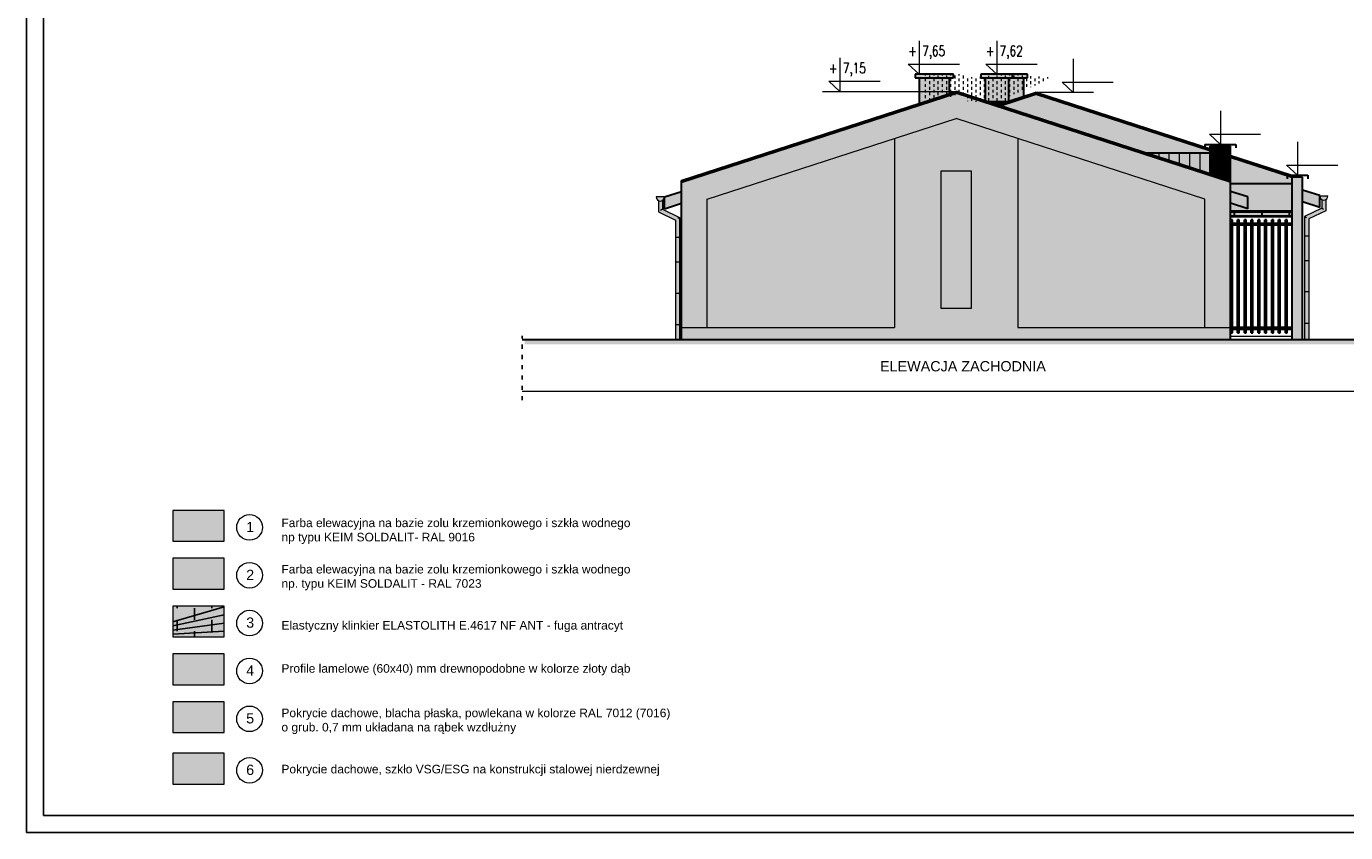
# Model space of a CAD drawing. Header units: millimetres. Extents: x 6197 to 108098, y 4257 to 29730.
# Tile 1 of 148: x 6197 to 10049, y 4257 to 6612. Entities that reach past the tile are written whole.
import ezdxf

# ---------------------------------------------------------------- set-up
doc = ezdxf.new("R2010")
doc.units = ezdxf.units.MM
doc.linetypes.add('ACAD_ISO03W100', pattern=[30, 12, -18])
doc.layers.add('&_opisy_100', color=51, linetype='Continuous', lineweight=20)
doc.layers.add('R-TAB', color=1, linetype='Continuous')
doc.styles.add('Romans', font='romans.shx', dxfattribs={"width": 0.75})
doc.styles.get("Standard").update_dxf_attribs({"font": 'arial.ttf'})
pattern_1 = [(0, (-1177847189.201389, -935720779.4263076), (0, 8.1967578), []), (90, (-1177847189.201389, -935720779.4263076), (-12.2936, 8.1967578), [8.1967578, -8.1967578])]

msp = doc.modelspace()

# ---------------------------------------------------------------- hatches: boundary and pattern name
at = {"lineweight": 20}
h = msp.add_hatch(color=256, dxfattribs=at)
h.set_gradient(color1=(205, 96, 50), color2=(205, 96, 50))
h.paths.add_polyline_path([(8803.810086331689, 6461.910244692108), (8803.810086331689, 6386.818917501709), (8891.810086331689, 6415.411850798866), (8891.810086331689, 6461.910244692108)])
h.paths.add_polyline_path([(8803.810086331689, 6471.910244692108), (8791.810086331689, 6471.910244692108), (8791.810086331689, 6461.910244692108), (8891.810086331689, 6461.910244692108), (8903.810086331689, 6461.910244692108), (8903.810086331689, 6471.910244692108)])
h.paths.add_polyline_path([(9064.310086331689, 6461.910244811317), (8996.310086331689, 6461.910244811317), (8996.310086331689, 6394.45453034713), (9032.176611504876, 6382.800789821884), (9064.310086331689, 6393.241588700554)])
h.paths.add_polyline_path([(9064.310086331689, 6393.241588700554), (9108.310086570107, 6407.538055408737), (9108.310086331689, 6461.910245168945), (9076.310086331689, 6461.910244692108), (9064.310086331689, 6461.910244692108)])
h.paths.add_polyline_path([(9076.310086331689, 6471.910245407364), (9076.310086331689, 6461.910244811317), (9084.310086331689, 6461.910244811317), (9120.310086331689, 6461.910245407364), (9120.310086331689, 6471.910245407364)])
h.paths.add_polyline_path([(8984.310086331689, 6471.910244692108), (8984.310086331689, 6461.910244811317), (9076.310086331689, 6461.910244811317), (9076.310086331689, 6471.910244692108)])
at = {"lineweight": 20, "true_color": 0x494851}
h = msp.add_hatch(dxfattribs=at)
h.set_pattern_fill('AR-BRSTD', color=251, scale=0.121, style=0)
h.set_pattern_definition(pattern_1)
h.paths.add_polyline_path([(8891.810086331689, 6461.910244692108), (8903.810086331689, 6461.910244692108), (8903.810086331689, 6471.910244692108), (8803.810086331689, 6471.910244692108), (8791.810086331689, 6471.910244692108), (8791.810086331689, 6461.910244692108)])
h.paths.add_polyline_path([(8803.810086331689, 6461.910244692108), (8803.810086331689, 6386.818917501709), (8891.810086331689, 6415.411850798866), (8891.810086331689, 6461.910244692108)])
h.paths.add_polyline_path([(9064.310086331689, 6461.910244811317), (8996.310086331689, 6461.910244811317), (8996.310086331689, 6394.45453034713), (9032.176611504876, 6382.800789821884), (9064.310086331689, 6393.241588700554)])
h.paths.add_polyline_path([(9076.310086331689, 6461.910244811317), (9076.310086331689, 6471.910244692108), (8984.310086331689, 6471.910244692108), (8984.310086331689, 6461.910244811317)])
h.paths.add_polyline_path([(9076.310086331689, 6471.910245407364), (9076.310086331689, 6461.910244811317), (9084.310086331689, 6461.910244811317), (9120.310086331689, 6461.910245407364), (9120.310086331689, 6471.910245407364)])
h.paths.add_polyline_path([(9076.310086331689, 6461.910244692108), (9064.310086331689, 6461.910244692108), (9064.310086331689, 6393.241588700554), (9108.310086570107, 6407.538055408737), (9108.310086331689, 6461.910245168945)])
at = {"lineweight": 20}
h = msp.add_hatch(color=256, dxfattribs=at)
h.set_gradient(color1=(147, 149, 152), color2=(147, 149, 152))
h.paths.add_polyline_path([(8911.810086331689, 6416.910244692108), (8110.310086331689, 6156.487108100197), (8110.310086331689, 5731.910244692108), (8185.310086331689, 5731.910244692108), (8185.310086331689, 6106.99641846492), (8911.810086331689, 6343.050577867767), (9638.310086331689, 6106.99641846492), (9638.310086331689, 5731.910244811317), (9713.310086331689, 5731.910244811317), (9713.310086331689, 6156.487108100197)])
h = msp.add_hatch(color=256, dxfattribs=at)
h.set_gradient(color1=(234, 234, 230))
h.paths.add_polyline_path([(9143.310086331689, 6413.910244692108), (9039.870820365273, 6380.300789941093), (9465.793122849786, 6241.910244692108), (9653.310086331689, 6241.910244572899), (9653.310086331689, 6248.20119952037)])
h.paths.add_polyline_path([(9713.310086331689, 6151.910244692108), (9893.310086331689, 6151.910244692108), (9893.310086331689, 6170.220472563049), (9713.310086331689, 6228.706017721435)])
h = msp.add_hatch(color=256, dxfattribs=at)
h.set_gradient(color1=(205, 96, 50), color2=(205, 96, 50))
h.paths.add_polyline_path([(9091.810086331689, 6284.565032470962), (8911.810086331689, 6343.050577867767), (8731.810086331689, 6284.565032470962), (8731.810086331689, 5731.910244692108), (8110.310086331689, 5731.910244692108), (8110.310086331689, 5696.910244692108), (9713.310086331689, 5696.910244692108), (9713.310086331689, 5731.910244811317), (9091.810086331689, 5731.910244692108)])
h.paths.add_polyline_path([(8956.810086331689, 5788.910244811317), (8866.810086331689, 5788.910244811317), (8866.810086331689, 6188.910244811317), (8956.810086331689, 6188.910244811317)], flags=16)
at = {"lineweight": 20, "true_color": 0x494851}
h = msp.add_hatch(dxfattribs=at)
h.set_pattern_fill('AR-BRSTD', color=251, scale=0.121, style=0)
h.set_pattern_definition(pattern_1)
h.paths.add_polyline_path([(8911.810086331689, 6343.050577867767), (8731.810086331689, 6284.565032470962), (8731.810086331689, 5731.910244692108), (8110.310086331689, 5731.910244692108), (8110.310086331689, 5696.910244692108), (9713.310086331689, 5696.910244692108), (9713.310086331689, 5731.910244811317), (9091.810086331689, 5731.910244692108), (9091.810086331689, 6284.565032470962)])
h.paths.add_polyline_path([(8956.810086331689, 6188.910244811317), (8956.810086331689, 5788.910244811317), (8866.810086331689, 5788.910244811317), (8866.810086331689, 6188.910244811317)], flags=16)
at = {"lineweight": 20}
h = msp.add_hatch(color=256, dxfattribs=at)
h.set_gradient(color1=(234, 234, 230))
h.paths.add_polyline_path([(8731.810086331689, 6284.565032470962), (8185.310086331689, 6106.99641846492), (8185.310086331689, 5731.910244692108), (8731.810086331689, 5731.910244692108)])
h.paths.add_polyline_path([(9638.310086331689, 5731.910244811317), (9638.310086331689, 6106.99641846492), (9091.810086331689, 6284.565032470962), (9091.810086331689, 5731.910244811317)])
h = msp.add_hatch(color=256, dxfattribs=at)
h.set_gradient(color1=(73, 72, 81), color2=(73, 72, 81))
h.paths.add_polyline_path([(9653.310086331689, 6241.910244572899), (9465.793122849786, 6241.910244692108), (9653.310086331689, 6180.982289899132)])
h = msp.add_hatch(color=256, dxfattribs=at)
h.set_gradient(color1=(205, 96, 50), color2=(205, 96, 50))
h.paths.add_polyline_path([(9713.310086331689, 6261.910244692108), (9653.310086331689, 6261.910244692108), (9653.310086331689, 6180.982289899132), (9713.310086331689, 6161.487108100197)])
at = {"lineweight": 20, "true_color": 0x494851}
h = msp.add_hatch(dxfattribs=at)
h.set_pattern_fill('AR-BRSTD', color=251, scale=0.121, style=0)
h.set_pattern_definition(pattern_1)
h.paths.add_polyline_path([(9713.310086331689, 6261.910244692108), (9653.310086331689, 6261.910244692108), (9653.310086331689, 6180.982289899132), (9713.310086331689, 6161.487108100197)])
at = {"lineweight": 20}
h = msp.add_hatch(color=256, dxfattribs=at)
h.set_gradient(color1=(147, 149, 152), color2=(147, 149, 152))
h.paths.add_polyline_path([(8956.810086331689, 6188.910244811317), (8866.810086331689, 6188.910244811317), (8866.810086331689, 5788.910244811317), (8956.810086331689, 5788.910244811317)])
h = msp.add_hatch(color=256, dxfattribs=at)
h.set_gradient(color1=(147, 149, 152), color2=(147, 149, 152))
h.paths.add_polyline_path([(9923.310086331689, 6171.910244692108), (9893.310086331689, 6171.910244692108), (9893.310086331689, 5696.910244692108), (9923.310086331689, 5696.910244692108)])
h = msp.add_hatch(color=256, dxfattribs=at)
h.set_gradient(color1=(73, 72, 81), color2=(73, 72, 81))
h.paths.add_polyline_path([(9763.296981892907, 6079.00326107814), (9763.296981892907, 6113.701514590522), (9713.310086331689, 6129.943241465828), (9713.310086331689, 6095.244987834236)])
h.paths.add_polyline_path([(9973.296981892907, 6082.989034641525), (9973.296981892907, 6117.687288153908), (9923.310086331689, 6133.929015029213), (9923.310086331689, 6099.230761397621)])
h.paths.add_polyline_path([(8110.310086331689, 6095.244987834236), (8110.310086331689, 6129.943241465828), (8060.32319077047, 6113.701514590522), (8060.32319077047, 6079.00326107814)])
h = msp.add_hatch(color=256, dxfattribs=at)
h.set_gradient(color1=(255, 255, 255), color2=(127, 223, 255))
h.paths.add_polyline_path([(9893.310086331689, 6071.910244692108), (9893.310086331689, 6151.910244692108), (9713.310086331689, 6151.910244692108), (9713.310086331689, 6129.943241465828), (9763.296981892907, 6113.701514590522), (9763.296981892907, 6079.00326107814), (9713.310086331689, 6095.244987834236), (9713.310086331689, 6071.910244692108)])
h = msp.add_hatch(color=256, dxfattribs=at)
h.set_gradient(color1=(73, 72, 81), color2=(73, 72, 81))
edge = h.paths.add_edge_path()
edge.add_line((8036.323190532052, 6113.701514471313), (8060.323190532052, 6113.701514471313))
edge.add_arc((8048.323190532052, 6113.701514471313), 12, -180, 0, ccw=False)
edge = h.paths.add_edge_path()
edge.add_arc((8048.323190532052, 6113.701514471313), 12.00000004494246, 240.0000001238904, 299.9999998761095)
edge.add_line((8054.323190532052, 6103.309209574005), (8054.323190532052, 6077.751376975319))
edge.add_line((8054.323190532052, 6077.751376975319), (8104.064369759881, 6053.997169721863))
edge.add_line((8104.064369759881, 6053.997169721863), (8092.270897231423, 6046.331071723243))
edge.add_line((8092.270897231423, 6046.331071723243), (8042.323190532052, 6070.183907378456))
edge.add_line((8042.323190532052, 6070.183907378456), (8042.323190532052, 6103.309209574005))
h.paths.add_polyline_path([(8092.270897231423, 6046.331071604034), (8104.064369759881, 6053.997169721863), (8104.270897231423, 6053.898541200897), (8104.270897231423, 5996.331071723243), (8092.270897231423, 5996.331071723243)])
h.paths.add_polyline_path([(8092.270897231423, 5996.331071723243), (8104.270897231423, 5996.331071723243), (8104.270897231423, 5923.759982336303), (8092.270897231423, 5923.759982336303)])
h.paths.add_polyline_path([(8092.270897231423, 5923.759982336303), (8104.270897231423, 5923.759982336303), (8104.270897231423, 5833.141482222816), (8092.270897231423, 5833.141482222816)])
h.paths.add_polyline_path([(8092.270897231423, 5833.141482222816), (8104.270897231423, 5833.141482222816), (8104.270897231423, 5740.957701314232), (8092.270897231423, 5740.957701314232)])
h.paths.add_polyline_path([(8092.270897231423, 5740.957701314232), (8104.270897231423, 5740.957701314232), (8104.270897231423, 5696.910244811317), (8092.270897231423, 5696.910244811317)])
h = msp.add_hatch(color=256, dxfattribs=at)
h.set_gradient(color1=(73, 72, 81), color2=(73, 72, 81))
edge = h.paths.add_edge_path()
edge.add_line((9997.296982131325, 6116.673061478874), (9973.296982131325, 6116.673061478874))
edge.add_arc((9985.296982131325, 6116.673061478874), 12, 180, 360)
edge = h.paths.add_edge_path()
edge.add_arc((9985.296982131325, 6116.673061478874), 12.00000004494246, 240.0000001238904, 299.9999998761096, ccw=False)
edge.add_line((9979.296982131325, 6106.280756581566), (9979.296982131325, 6080.722923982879))
edge.add_line((9979.296982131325, 6080.722923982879), (9929.555802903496, 6056.968716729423))
edge.add_line((9929.555802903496, 6056.968716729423), (9941.349275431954, 6049.302618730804))
edge.add_line((9941.349275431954, 6049.302618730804), (9991.296982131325, 6073.155454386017))
edge.add_line((9991.296982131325, 6073.155454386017), (9991.296982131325, 6106.280756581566))
h.paths.add_polyline_path([(9941.349275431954, 6049.302618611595), (9929.555802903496, 6056.968716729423), (9929.349275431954, 6056.870088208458), (9929.349275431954, 5999.302618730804), (9941.349275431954, 5999.302618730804)])
h.paths.add_polyline_path([(9941.349275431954, 5999.302618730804), (9929.349275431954, 5999.302618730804), (9929.349275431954, 5926.731529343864), (9941.349275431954, 5926.731529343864)])
h.paths.add_polyline_path([(9941.349275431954, 5926.731529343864), (9929.349275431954, 5926.731529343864), (9929.349275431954, 5836.113029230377), (9941.349275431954, 5836.113029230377)])
h.paths.add_polyline_path([(9941.349275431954, 5836.113029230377), (9929.349275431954, 5836.113029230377), (9929.349275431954, 5743.929248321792), (9941.349275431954, 5743.929248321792)])
h.paths.add_polyline_path([(9941.349275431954, 5743.929248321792), (9929.349275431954, 5743.929248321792), (9929.349275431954, 5696.910244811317), (9941.349275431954, 5696.910244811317)])
h = msp.add_hatch(color=256, dxfattribs=at)
h.set_gradient(color1=(73, 72, 81), color2=(73, 72, 81))
h.paths.add_polyline_path([(9893.310086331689, 6069.380244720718), (9893.310086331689, 6071.910244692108), (9713.310086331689, 6071.910244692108), (9713.310086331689, 6069.380244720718)])
h.paths.add_polyline_path([(9893.310086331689, 6069.380244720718), (9883.97111996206, 6069.380244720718), (9883.97111996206, 6057.380244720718), (9893.310086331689, 6057.380244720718)])
h.paths.add_polyline_path([(9883.97111996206, 6057.380244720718), (9883.97111996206, 6069.380244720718), (9803.97111996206, 6069.380244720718), (9803.97111996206, 6057.380244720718)])
h.paths.add_polyline_path([(9803.97111996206, 6057.380244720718), (9803.97111996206, 6069.380244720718), (9723.97111996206, 6069.380244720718), (9723.97111996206, 6057.380244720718)])
h.paths.add_polyline_path([(9713.310086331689, 6057.380244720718), (9723.97111996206, 6057.380244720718), (9723.97111996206, 6069.380244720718), (9713.310086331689, 6069.380244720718)])
h.paths.add_polyline_path([(9893.310086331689, 6055.910244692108), (9893.310086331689, 6057.380244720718), (9713.310086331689, 6057.380244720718), (9713.310086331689, 6055.910244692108)])
h = msp.add_hatch(color=256, dxfattribs=at)
h.set_gradient(color1=(193, 121, 62), color2=(193, 121, 62))
h.paths.add_polyline_path([(9873.310086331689, 6046.989034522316), (9878.310086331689, 6046.989034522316), (9878.310086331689, 5716.910244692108), (9873.310086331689, 5716.910244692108)])
h.paths.add_polyline_path([(9853.310086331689, 6046.989034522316), (9858.310086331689, 6046.989034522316), (9858.310086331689, 5716.910244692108), (9853.310086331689, 5716.910244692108)])
h.paths.add_polyline_path([(9838.310086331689, 5716.910244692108), (9833.310086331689, 5716.910244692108), (9833.310086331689, 6046.989034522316), (9838.310086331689, 6046.989034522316)])
h.paths.add_polyline_path([(9818.310086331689, 5716.910244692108), (9813.310086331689, 5716.910244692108), (9813.310086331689, 6046.989034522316), (9818.310086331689, 6046.989034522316)])
h.paths.add_polyline_path([(9798.310086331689, 5716.910244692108), (9793.310086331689, 5716.910244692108), (9793.310086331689, 6046.989034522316), (9798.310086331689, 6046.989034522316)])
h.paths.add_polyline_path([(9773.310086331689, 6046.989034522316), (9778.310086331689, 6046.989034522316), (9778.310086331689, 5716.910244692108), (9773.310086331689, 5716.910244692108)])
h.paths.add_polyline_path([(9758.310086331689, 5716.910244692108), (9753.310086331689, 5716.910244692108), (9753.310086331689, 6046.989034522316), (9758.310086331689, 6046.989034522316)])
h.paths.add_polyline_path([(9738.310086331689, 5716.910244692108), (9733.310086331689, 5716.910244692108), (9733.310086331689, 6046.989034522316), (9738.310086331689, 6046.989034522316)])
h.paths.add_polyline_path([(9718.310086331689, 5716.910244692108), (9713.310086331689, 5716.910244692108), (9713.310086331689, 6046.989034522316), (9718.310086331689, 6046.989034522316)])
h = msp.add_hatch(color=256, dxfattribs=at)
h.set_gradient(color1=(193, 121, 62), color2=(193, 121, 62))
h.paths.add_polyline_path([(9878.310086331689, 6031.989034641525), (9878.310086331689, 6036.989034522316), (9893.310086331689, 6036.989034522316), (9893.310086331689, 6031.989034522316)])
h.paths.add_polyline_path([(9858.310086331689, 6031.989034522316), (9858.310086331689, 6036.989034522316), (9873.310086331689, 6036.989034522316), (9873.310086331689, 6031.989034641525)])
h.paths.add_polyline_path([(9838.310086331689, 6031.989034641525), (9838.310086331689, 6036.989034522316), (9853.310086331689, 6036.989034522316), (9853.310086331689, 6031.989034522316)])
h.paths.add_polyline_path([(9818.310086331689, 6031.989034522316), (9818.310086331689, 6036.989034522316), (9833.310086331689, 6036.989034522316), (9833.310086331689, 6031.989034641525)])
h.paths.add_polyline_path([(9798.310086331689, 6031.989034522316), (9798.310086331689, 6036.989034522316), (9813.310086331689, 6036.989034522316), (9813.310086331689, 6031.989034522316)])
h.paths.add_polyline_path([(9793.310086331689, 6036.989034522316), (9793.310086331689, 6031.989034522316), (9778.310086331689, 6031.989034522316), (9778.310086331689, 6036.989034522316)])
h.paths.add_polyline_path([(9758.310086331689, 6031.989034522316), (9758.310086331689, 6036.989034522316), (9773.310086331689, 6036.989034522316), (9773.310086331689, 6031.989034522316)])
h.paths.add_polyline_path([(9753.310086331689, 6036.989034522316), (9753.310086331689, 6031.989034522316), (9738.310086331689, 6031.989034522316), (9738.310086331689, 6036.989034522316)])
h.paths.add_polyline_path([(9718.310086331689, 6031.989034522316), (9718.310086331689, 6036.989034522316), (9733.310086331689, 6036.989034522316), (9733.310086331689, 6031.989034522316)])
h = msp.add_hatch(color=256, dxfattribs=at)
h.set_gradient(color1=(193, 121, 62), color2=(193, 121, 62))
h.paths.add_polyline_path([(9878.310086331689, 5726.910244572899), (9878.310086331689, 5731.910244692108), (9893.310086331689, 5731.910244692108), (9893.310086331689, 5726.910244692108)])
h.paths.add_polyline_path([(9873.310086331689, 5731.910244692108), (9873.310086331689, 5726.910244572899), (9858.310086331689, 5726.910244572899), (9858.310086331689, 5731.910244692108)])
h.paths.add_polyline_path([(9838.310086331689, 5726.910244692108), (9838.310086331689, 5731.910244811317), (9853.310086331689, 5731.910244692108), (9853.310086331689, 5726.910244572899)])
h.paths.add_polyline_path([(9818.310086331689, 5726.910244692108), (9818.310086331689, 5731.910244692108), (9833.310086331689, 5731.910244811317), (9833.310086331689, 5726.910244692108)])
h.paths.add_polyline_path([(9798.310086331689, 5726.910244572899), (9798.310086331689, 5731.910244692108), (9813.310086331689, 5731.910244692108), (9813.310086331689, 5726.910244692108)])
h.paths.add_polyline_path([(9793.310086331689, 5731.910244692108), (9793.310086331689, 5726.910244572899), (9778.310086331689, 5726.910244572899), (9778.310086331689, 5731.910244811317)])
h.paths.add_polyline_path([(9758.310086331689, 5726.910244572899), (9758.310086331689, 5731.910244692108), (9773.310086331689, 5731.910244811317), (9773.310086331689, 5726.910244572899)])
h.paths.add_polyline_path([(9738.310086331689, 5726.910244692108), (9738.310086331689, 5731.910244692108), (9753.310086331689, 5731.910244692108), (9753.310086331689, 5726.910244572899)])
h.paths.add_polyline_path([(9733.310086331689, 5731.910244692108), (9733.310086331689, 5726.910244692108), (9718.310086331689, 5726.910244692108), (9718.310086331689, 5731.910244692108)])
at = {"lineweight": 0}
h = msp.add_hatch(dxfattribs=at)
h.set_pattern_fill('EARTH', color=256, scale=3)
h.set_pattern_definition([(0, (-4812.759754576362, 311.2017295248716), (19.05, 19.05), [19.05, -19.05]), (0, (-4812.759754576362, 318.3454795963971), (19.05, 19.05), [19.05, -19.05]), (0, (-4812.759754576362, 325.4892295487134), (19.05, 19.05), [19.05, -19.05]), (90, (-4810.378504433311, 327.8704795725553), (-19.05, 19.05), [19.05, -19.05]), (90, (-4803.234754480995, 327.8704795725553), (-19.05, 19.05), [19.05, -19.05]), (90, (-4796.091004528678, 327.8704795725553), (-19.05, 19.05), [19.05, -19.05])])
h.paths.add_polyline_path([(7652.263364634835, 5695.12648080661), (10218.29060514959, 5695.12648080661), (10218.29060514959, 5683.038084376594), (7652.263364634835, 5683.038084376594)])
h = msp.add_hatch(color=256)
h.set_gradient(color1=(234, 234, 230))
h.paths.add_polyline_path([(6774.922576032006, 5198.1980802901), (6624.922576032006, 5198.1980802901), (6624.922576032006, 5153.1980802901), (6624.922576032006, 5108.1980802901), (6774.922576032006, 5108.1980802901)])
h = msp.add_hatch(color=256, dxfattribs=at)
h.set_gradient(color1=(147, 149, 152), color2=(147, 149, 152))
h.paths.add_polyline_path([(6624.922576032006, 5058.408307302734), (6624.922576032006, 5013.408307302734), (6624.922576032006, 4968.408307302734), (6774.922576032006, 4968.408307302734), (6774.922576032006, 5058.408307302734)])
h = msp.add_hatch(color=256, dxfattribs=at)
h.set_gradient(color1=(205, 96, 50), color2=(205, 96, 50))
h.paths.add_polyline_path([(6624.922576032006, 4918.618534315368), (6624.922576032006, 4873.618534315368), (6624.922576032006, 4828.618534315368), (6774.922576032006, 4828.618534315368), (6774.922576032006, 4918.618534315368)])
at = {"true_color": 0x494851}
h = msp.add_hatch(dxfattribs=at)
h.set_pattern_fill('AR-BRSTD', color=251, scale=0.5, style=0)
h.set_pattern_definition([(0, (-1177851052.826986, -935726830.2108797), (0, 33.8709), []), (90, (-1177851052.826986, -935726830.2108797), (-50.8, 33.8709), [33.8709, -33.8709])])
h.paths.add_polyline_path([(6774.922576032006, 4828.618534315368), (6774.922576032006, 4918.618534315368), (6624.922576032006, 4918.618534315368), (6624.922576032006, 4873.618534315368), (6624.922576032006, 4828.618534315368)])
at = {"lineweight": 0}
h = msp.add_hatch(color=256, dxfattribs=at)
h.set_gradient(color1=(193, 121, 62), color2=(193, 121, 62))
h.paths.add_polyline_path([(6774.922576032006, 4688.828761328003), (6774.922576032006, 4778.828761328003), (6624.922576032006, 4778.828761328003), (6624.922576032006, 4733.828761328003), (6624.922576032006, 4688.828761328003)])
h = msp.add_hatch(color=256, dxfattribs=at)
h.set_gradient(color1=(254, 1, 1), color2=(254, 1, 1))
h.paths.add_polyline_path([(6624.922576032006, 4639.038988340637), (6624.922576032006, 4594.038988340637), (6624.922576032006, 4549.038988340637), (6774.922576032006, 4549.038988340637), (6774.922576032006, 4639.038988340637)])
at = {"true_color": 0x494851}
h = msp.add_hatch(color=251, dxfattribs=at)
h.set_gradient(color1=(73, 72, 81), color2=(73, 72, 81))
h.paths.add_polyline_path([(6774.922576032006, 4549.038988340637), (6774.922576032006, 4639.038988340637), (6624.922576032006, 4639.038988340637), (6624.922576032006, 4594.038988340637), (6624.922576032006, 4549.038988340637)])
at = {"lineweight": 0}
h = msp.add_hatch(color=256, dxfattribs=at)
h.set_gradient(color1=(254, 1, 1), color2=(254, 1, 1))
h.paths.add_polyline_path([(6624.922576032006, 4488.691945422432), (6624.922576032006, 4443.691945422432), (6624.922576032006, 4398.691945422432), (6774.922576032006, 4398.691945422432), (6774.922576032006, 4488.691945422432)])
at = {"true_color": 0x494851}
h = msp.add_hatch(color=251, dxfattribs=at)
h.set_gradient(color1=(255, 255, 255), color2=(127, 223, 255))
h.paths.add_polyline_path([(6774.922576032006, 4398.691945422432), (6774.922576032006, 4488.691945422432), (6624.922576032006, 4488.691945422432), (6624.922576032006, 4443.691945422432), (6624.922576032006, 4398.691945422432)])

# ---------------------------------------------------------------- linework, layer by layer
at = {"layer": '&_opisy_100', "color": 0}
for points in [[(8803.810086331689, 6569.904077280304), (8803.810086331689, 6471.910244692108), (8771.683796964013, 6501.97643922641), (8921.425602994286, 6501.97643922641)], [(9030.310086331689, 6569.904077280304), (9030.310086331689, 6471.910244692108), (8998.183796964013, 6501.97643922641), (9147.925602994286, 6501.97643922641)], [(8572.275107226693, 6519.622837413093), (8572.275107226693, 6421.629004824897), (8540.148817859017, 6451.695199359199), (8689.89062388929, 6451.695199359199)], [(9253.150278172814, 6516.904077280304), (9253.150278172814, 6418.910244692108), (9221.023988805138, 6448.97643922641), (9370.765794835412, 6448.97643922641)], [(9683.310086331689, 6364.904077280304), (9683.310086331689, 6266.910244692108), (9651.183796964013, 6296.97643922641), (9800.925602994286, 6296.97643922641)], [(9908.310086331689, 6274.904077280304), (9908.310086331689, 6176.910244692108), (9876.183796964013, 6206.97643922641), (10025.92560299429, 6206.97643922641)]]:
    msp.add_lwpolyline(points, dxfattribs=at)
at = {"color": 3}
msp.add_line((6197.127189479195, 8457.054690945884), (6197.127189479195, 4257.054690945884), dxfattribs=at)
for p, q in [((6247.127189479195, 8407.054690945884), (6247.127189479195, 4307.054690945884)), ((6247.127189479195, 4307.054690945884), (12087.1271894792, 4307.054690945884)), ((6197.127189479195, 4257.054690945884), (12137.1271894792, 4257.054690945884))]:
    msp.add_line(p, q)
at = {"lineweight": 30}
for p, q in [((8803.810086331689, 6471.910244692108), (8791.810086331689, 6471.910244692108)), ((8791.810086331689, 6471.910244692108), (8791.810086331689, 6461.910244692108)), ((8903.810086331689, 6471.910244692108), (8803.810086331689, 6471.910244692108)), ((8903.810086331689, 6461.910244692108), (8903.810086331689, 6471.910244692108)), ((9076.310086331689, 6471.910244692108), (8984.310086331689, 6471.910244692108)), ((8984.310086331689, 6471.910244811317), (8984.310086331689, 6461.910244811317)), ((9120.310086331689, 6471.910245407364), (9020.310086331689, 6471.910245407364)), ((9076.310086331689, 6461.910244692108), (9076.310086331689, 6471.910244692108)), ((9120.310086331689, 6461.910245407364), (9120.310086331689, 6471.910245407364)), ((8791.810086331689, 6461.910244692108), (8891.810086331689, 6461.910244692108)), ((8803.810086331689, 6461.910244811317), (8803.810086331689, 6386.818917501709)), ((8891.810086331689, 6461.910244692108), (8891.810086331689, 6415.411850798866)), ((8891.810086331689, 6461.910244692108), (8903.810086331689, 6461.910244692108)), ((8984.310086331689, 6461.910244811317), (9084.310086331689, 6461.910244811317)), ((8996.310086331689, 6461.910244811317), (8996.310086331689, 6394.454530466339)), ((9064.310086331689, 6461.910244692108), (9076.310086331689, 6461.910244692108)), ((9064.310086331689, 6461.910244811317), (9064.310086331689, 6393.241588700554)), ((9076.310086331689, 6461.910244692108), (9120.310086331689, 6461.910245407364)), ((9108.310086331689, 6461.910245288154), (9108.310086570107, 6407.538055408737)), ((8110.310086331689, 6161.487108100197), (8911.810086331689, 6421.910244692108)), ((8110.310086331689, 6156.487108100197), (8911.810086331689, 6416.910244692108)), ((9713.310086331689, 6161.487108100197), (8911.810086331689, 6421.910244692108)), ((9713.310086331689, 6156.487108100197), (8911.810086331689, 6416.910244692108)), ((9032.176611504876, 6382.800789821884), (9143.310086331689, 6418.910244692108)), ((9039.870820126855, 6380.300789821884), (9143.310086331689, 6413.910244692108)), ((9653.310086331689, 6253.20119952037), (9143.310086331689, 6418.910244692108)), ((9653.310086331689, 6248.20119952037), (9143.310086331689, 6413.910244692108)), ((9653.310086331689, 6241.910244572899), (9465.793122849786, 6241.910244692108)), ((9638.310086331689, 6266.910244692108), (9728.310086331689, 6266.910244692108)), ((9638.310086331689, 6266.910244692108), (9638.310086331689, 6256.910244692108)), ((9653.310086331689, 6180.982289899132), (9653.310086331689, 6261.910244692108)), ((9653.310086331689, 6261.910244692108), (9713.310086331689, 6261.910244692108)), ((9713.310086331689, 5696.910244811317), (9713.310086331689, 6261.910244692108)), ((9728.310086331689, 6266.910244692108), (9728.310086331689, 6256.910244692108)), ((9888.109502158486, 6176.910244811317), (9713.31008609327, 6233.706017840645)), ((9893.310086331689, 6170.220472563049), (9713.31008609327, 6228.706017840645)), ((9878.310086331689, 6176.910244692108), (9938.310086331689, 6176.910244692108)), ((9878.310086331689, 6176.910244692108), (9878.310086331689, 6166.910244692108)), ((9893.310086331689, 5696.910244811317), (9893.310086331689, 6171.910244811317)), ((9923.310086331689, 6171.910244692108), (9893.310086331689, 6171.910244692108)), ((9923.310086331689, 5696.910244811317), (9923.310086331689, 6171.910244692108)), ((9938.310086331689, 6176.910244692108), (9938.310086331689, 6166.910244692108)), ((8060.323190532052, 6113.701514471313), (8110.310086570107, 6129.943241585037)), ((8110.310086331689, 5696.910244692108), (8110.310086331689, 6161.487108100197)), ((9893.310086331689, 6151.910244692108), (9713.310086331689, 6151.910244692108)), ((9763.296982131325, 6113.701514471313), (9713.31008609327, 6129.943241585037)), ((9973.296982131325, 6117.687288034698), (9923.31008609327, 6133.929015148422)), ((8060.32319077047, 6079.00326107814), (8060.32319077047, 6113.701514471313)), ((8060.323190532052, 6079.003260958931), (8110.310086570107, 6095.244987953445)), ((9763.296982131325, 6079.003260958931), (9713.31008609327, 6095.244987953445)), ((9763.296981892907, 6079.00326107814), (9763.296981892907, 6113.701514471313)), ((9973.296982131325, 6082.989034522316), (9923.31008609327, 6099.23076151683)), ((9973.296981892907, 6082.989034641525), (9973.296981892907, 6117.687288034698)), ((9893.310086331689, 6071.910244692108), (9713.310086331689, 6071.910244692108)), ((9893.310086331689, 6069.380244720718), (9713.310086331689, 6069.380244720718)), ((9893.310086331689, 6057.380244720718), (9713.310086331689, 6057.380244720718)), ((9893.310086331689, 6055.910244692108), (9713.310086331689, 6055.910244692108)), ((9723.97111996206, 6069.380244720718), (9723.97111996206, 6057.380244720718)), ((9803.97111996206, 6069.380244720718), (9803.97111996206, 6057.380244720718)), ((9883.97111996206, 6069.380244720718), (9883.97111996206, 6057.380244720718)), ((9718.310086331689, 6046.989034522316), (9713.310086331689, 6046.989034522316)), ((9718.310086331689, 5716.910244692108), (9718.310086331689, 6046.989034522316)), ((9718.310086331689, 6036.989034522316), (9733.310086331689, 6036.989034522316)), ((9718.310086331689, 6031.989034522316), (9733.310086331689, 6031.989034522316)), ((9733.310086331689, 5716.910244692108), (9733.310086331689, 6046.989034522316)), ((9738.310086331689, 6046.989034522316), (9733.310086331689, 6046.989034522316)), ((9738.310086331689, 5716.910244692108), (9738.310086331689, 6046.989034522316)), ((9738.310086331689, 6036.989034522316), (9753.31008609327, 6036.989034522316)), ((9738.310086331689, 6031.989034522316), (9753.31008609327, 6031.989034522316)), ((9753.310086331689, 5716.910244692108), (9753.310086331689, 6046.989034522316)), ((9758.310086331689, 6046.989034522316), (9753.310086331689, 6046.989034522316)), ((9758.310086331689, 5716.910244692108), (9758.310086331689, 6046.989034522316)), ((9758.310086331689, 6036.989034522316), (9773.310086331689, 6036.989034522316)), ((9758.310086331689, 6031.989034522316), (9773.310086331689, 6031.989034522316)), ((9773.310086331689, 5716.910244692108), (9773.310086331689, 6046.989034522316)), ((9778.310086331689, 6046.989034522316), (9773.310086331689, 6046.989034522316)), ((9778.310086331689, 5716.910244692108), (9778.310086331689, 6046.989034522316)), ((9778.310086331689, 6036.989034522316), (9793.310086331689, 6036.989034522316)), ((9778.310086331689, 6031.989034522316), (9793.310086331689, 6031.989034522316)), ((9793.310086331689, 5716.910244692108), (9793.310086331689, 6046.989034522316)), ((9798.310086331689, 6046.989034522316), (9793.310086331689, 6046.989034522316)), ((9798.310086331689, 5716.910244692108), (9798.310086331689, 6046.989034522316)), ((9798.310086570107, 6036.989034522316), (9813.310086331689, 6036.989034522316)), ((9798.310086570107, 6031.989034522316), (9813.310086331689, 6031.989034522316)), ((9813.310086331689, 5716.910244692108), (9813.310086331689, 6046.989034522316)), ((9818.310086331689, 6046.989034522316), (9813.310086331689, 6046.989034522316)), ((9818.310086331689, 5716.910244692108), (9818.310086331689, 6046.989034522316)), ((9818.310086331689, 6036.989034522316), (9833.310086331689, 6036.989034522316)), ((9818.310086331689, 6031.989034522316), (9833.310086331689, 6031.989034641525)), ((9833.310086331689, 5716.910244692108), (9833.310086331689, 6046.989034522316)), ((9838.310086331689, 6046.989034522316), (9833.310086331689, 6046.989034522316)), ((9838.310086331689, 5716.910244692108), (9838.310086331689, 6046.989034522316)), ((9838.31008609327, 6036.989034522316), (9853.310086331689, 6036.989034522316)), ((9838.31008609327, 6031.989034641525), (9853.310086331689, 6031.989034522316)), ((9853.310086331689, 5716.910244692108), (9853.310086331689, 6046.989034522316)), ((9858.310086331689, 6046.989034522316), (9853.310086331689, 6046.989034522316)), ((9858.310086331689, 5716.910244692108), (9858.310086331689, 6046.989034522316)), ((9858.310086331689, 6036.989034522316), (9873.310086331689, 6036.989034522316)), ((9858.310086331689, 6031.989034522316), (9873.310086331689, 6031.989034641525)), ((9873.310086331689, 5716.910244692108), (9873.310086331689, 6046.989034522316)), ((9878.310086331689, 6046.989034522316), (9873.310086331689, 6046.989034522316)), ((9878.310086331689, 5716.910244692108), (9878.310086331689, 6046.989034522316)), ((9878.310086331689, 6036.989034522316), (9893.310086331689, 6036.989034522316)), ((9878.310086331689, 6031.989034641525), (9893.310086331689, 6031.989034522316)), ((9713.310086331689, 5716.910244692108), (9718.310086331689, 5716.910244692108)), ((9733.310086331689, 5731.910244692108), (9718.310086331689, 5731.910244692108)), ((9733.310086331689, 5726.910244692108), (9718.310086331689, 5726.910244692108)), ((9733.310086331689, 5716.910244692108), (9738.310086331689, 5716.910244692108)), ((9753.310086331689, 5731.910244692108), (9738.310086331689, 5731.910244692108)), ((9753.310086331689, 5726.910244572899), (9738.310086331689, 5726.910244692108)), ((9753.310086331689, 5716.910244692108), (9758.310086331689, 5716.910244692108)), ((9773.310086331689, 5731.910244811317), (9758.310086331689, 5731.910244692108)), ((9773.310086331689, 5726.910244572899), (9758.310086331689, 5726.910244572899)), ((9773.310086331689, 5716.910244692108), (9778.310086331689, 5716.910244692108)), ((9793.310086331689, 5731.910244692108), (9778.310086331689, 5731.910244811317)), ((9793.310086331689, 5726.910244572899), (9778.310086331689, 5726.910244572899)), ((9793.310086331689, 5716.910244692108), (9798.310086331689, 5716.910244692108)), ((9813.310086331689, 5731.910244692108), (9798.310086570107, 5731.910244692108)), ((9813.310086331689, 5726.910244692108), (9798.310086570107, 5726.910244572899)), ((9813.310086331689, 5716.910244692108), (9818.310086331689, 5716.910244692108)), ((9833.310086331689, 5731.910244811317), (9818.310086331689, 5731.910244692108)), ((9833.310086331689, 5726.910244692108), (9818.310086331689, 5726.910244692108)), ((9833.310086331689, 5716.910244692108), (9838.310086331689, 5716.910244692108)), ((9853.310086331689, 5731.910244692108), (9838.31008609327, 5731.910244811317)), ((9853.310086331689, 5726.910244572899), (9838.31008609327, 5726.910244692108)), ((9853.310086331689, 5716.910244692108), (9858.310086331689, 5716.910244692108)), ((9873.310086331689, 5731.910244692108), (9858.310086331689, 5731.910244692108)), ((9873.310086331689, 5726.910244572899), (9858.310086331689, 5726.910244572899)), ((9873.310086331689, 5716.910244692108), (9878.310086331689, 5716.910244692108)), ((9893.310086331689, 5731.910244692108), (9878.310086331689, 5731.910244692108)), ((9893.310086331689, 5726.910244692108), (9878.310086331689, 5726.910244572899)), ((7645.049189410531, 5696.910244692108), (10218.29060514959, 5696.910244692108))]:
    msp.add_line(p, q, dxfattribs=at)
at = {"lineweight": 20}
for p, q in [((8522.052555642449, 6421.629004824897), (8910.944519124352, 6421.629004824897)), ((9312.61582907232, 6418.910244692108), (9143.310086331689, 6418.910244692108)), ((8185.310086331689, 6106.99641846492), (8911.810086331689, 6343.050577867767)), ((9638.310086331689, 6106.99641846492), (8911.810086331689, 6343.050577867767)), ((8731.810086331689, 6284.565032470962), (8731.810086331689, 5731.910244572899)), ((9091.810086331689, 6284.565032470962), (9091.810086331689, 5731.910244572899)), ((9503.310086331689, 6241.910244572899), (9503.310086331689, 6229.72024427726)), ((9533.310086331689, 6241.910244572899), (9533.310086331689, 6219.972653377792)), ((9563.310086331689, 6241.910244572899), (9563.310086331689, 6210.225062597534)), ((9593.310086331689, 6241.910244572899), (9593.310086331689, 6200.477471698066)), ((9653.310086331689, 6241.910244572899), (9623.310086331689, 6241.910244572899)), ((9623.310086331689, 6241.910244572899), (9623.310086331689, 6190.729880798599)), ((8956.810086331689, 6188.910244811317), (8866.810086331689, 6188.910244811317)), ((8866.810086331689, 6188.910244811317), (8866.810086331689, 5788.910244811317)), ((8956.810086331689, 5788.910244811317), (8956.810086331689, 6188.910244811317)), ((9923.310086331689, 6171.910244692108), (9923.310086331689, 6171.910244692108)), ((8060.323190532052, 6113.701514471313), (8036.323190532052, 6113.701514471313)), ((8042.323190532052, 6103.309209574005), (8042.323190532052, 6070.183907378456)), ((8054.323190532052, 6103.309209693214), (8054.323190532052, 6077.751376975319)), ((8185.310086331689, 5731.910244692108), (8185.310086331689, 6106.99641846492)), ((9638.310086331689, 5731.910244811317), (9638.310086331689, 6106.99641846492)), ((9973.296982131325, 6116.673061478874), (9997.296982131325, 6116.673061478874)), ((9979.296982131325, 6106.280756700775), (9979.296982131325, 6080.722923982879)), ((9991.296982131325, 6106.280756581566), (9991.296982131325, 6073.155454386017)), ((8042.323190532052, 6070.183907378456), (8092.270897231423, 6046.331071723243)), ((8054.323190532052, 6077.751376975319), (8104.270897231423, 6053.898541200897)), ((8104.270897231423, 6053.898541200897), (8104.270897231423, 5696.910244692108)), ((9979.296982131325, 6080.722923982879), (9929.349275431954, 6056.870088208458)), ((9929.349275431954, 6056.870088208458), (9929.349275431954, 5696.910244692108)), ((9991.296982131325, 6073.155454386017), (9941.349275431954, 6049.302618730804)), ((9941.349275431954, 6049.302618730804), (9941.349275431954, 5696.910244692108)), ((8092.270897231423, 6046.331071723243), (8092.270897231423, 5696.910244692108)), ((8092.270897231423, 5996.331071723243), (8104.270897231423, 5996.331071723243)), ((9941.349275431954, 5999.302618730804), (9929.349275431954, 5999.302618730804)), ((8092.270897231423, 5923.759982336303), (8104.270897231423, 5923.759982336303)), ((9941.349275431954, 5926.731529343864), (9929.349275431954, 5926.731529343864)), ((8092.270897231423, 5833.141482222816), (8104.270897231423, 5833.141482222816)), ((9941.349275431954, 5836.113029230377), (9929.349275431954, 5836.113029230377)), ((8866.810086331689, 5788.910244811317), (8956.810086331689, 5788.910244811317)), ((8092.270897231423, 5740.957701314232), (8104.270897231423, 5740.957701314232)), ((9941.349275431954, 5743.929248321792), (9929.349275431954, 5743.929248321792)), ((8110.310086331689, 5731.910244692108), (8731.810086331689, 5731.910244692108)), ((9091.810086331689, 5731.910244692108), (9713.310086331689, 5731.910244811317)), ((9713.310086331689, 5706.910244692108), (9893.310086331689, 5706.910244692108)), ((9893.310086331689, 5726.910244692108), (9882.774357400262, 5726.910244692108)), ((9893.310086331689, 5706.910244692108), (9893.310086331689, 5726.910244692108))]:
    msp.add_line(p, q, dxfattribs=at)
at = {"linetype": 'ACAD_ISO03W100'}
msp.add_line((7645.049189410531, 5520.306738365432), (7645.049189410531, 5708.191746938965), dxfattribs=at)
at = {"lineweight": 0}
msp.add_line((7645.049189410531, 5546.910244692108), (10218.29060514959, 5546.910244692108), dxfattribs=at)
at = {"color": 0, "lineweight": 0}
for p, q in [((6624.922576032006, 5198.1980802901), (6624.922576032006, 5153.1980802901)), ((6774.922576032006, 5198.1980802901), (6624.922576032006, 5198.1980802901)), ((6774.922576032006, 5108.1980802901), (6774.922576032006, 5198.1980802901)), ((6624.922576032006, 5153.1980802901), (6624.922576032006, 5108.1980802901)), ((6624.922576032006, 5108.1980802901), (6774.922576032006, 5108.1980802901)), ((6624.922576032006, 5058.408307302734), (6624.922576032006, 5013.408307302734)), ((6774.922576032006, 5058.408307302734), (6624.922576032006, 5058.408307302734)), ((6774.922576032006, 4968.408307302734), (6774.922576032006, 5058.408307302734)), ((6624.922576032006, 5013.408307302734), (6624.922576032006, 4968.408307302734)), ((6624.922576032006, 4968.408307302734), (6774.922576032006, 4968.408307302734)), ((6624.922576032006, 4918.618534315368), (6624.922576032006, 4873.618534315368)), ((6774.922576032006, 4918.618534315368), (6624.922576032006, 4918.618534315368)), ((6774.922576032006, 4828.618534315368), (6774.922576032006, 4918.618534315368)), ((6624.922576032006, 4873.618534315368), (6624.922576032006, 4828.618534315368)), ((6624.922576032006, 4828.618534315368), (6774.922576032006, 4828.618534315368)), ((6624.922576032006, 4778.828761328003), (6624.922576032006, 4733.828761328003)), ((6774.922576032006, 4778.828761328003), (6624.922576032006, 4778.828761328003)), ((6774.922576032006, 4688.828761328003), (6774.922576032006, 4778.828761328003)), ((6624.922576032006, 4733.828761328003), (6624.922576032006, 4688.828761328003)), ((6624.922576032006, 4688.828761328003), (6774.922576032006, 4688.828761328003)), ((6624.922576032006, 4639.038988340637), (6624.922576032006, 4594.038988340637)), ((6774.922576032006, 4639.038988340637), (6624.922576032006, 4639.038988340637)), ((6774.922576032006, 4549.038988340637), (6774.922576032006, 4639.038988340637)), ((6624.922576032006, 4594.038988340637), (6624.922576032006, 4549.038988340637)), ((6624.922576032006, 4549.038988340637), (6774.922576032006, 4549.038988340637)), ((6624.922576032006, 4488.691945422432), (6624.922576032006, 4443.691945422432)), ((6774.922576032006, 4488.691945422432), (6624.922576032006, 4488.691945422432)), ((6774.922576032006, 4398.691945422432), (6774.922576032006, 4488.691945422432)), ((6624.922576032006, 4443.691945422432), (6624.922576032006, 4398.691945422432)), ((6624.922576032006, 4398.691945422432), (6774.922576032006, 4398.691945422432))]:
    msp.add_line(p, q, dxfattribs=at)
at = {"linetype": 'ACAD_ISO03W100', "lineweight": 20, "ltscale": 0.5}
for points in [[(8054.116663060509, 6077.850005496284), (8042.323190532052, 6070.183907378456)], [(8104.064369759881, 6053.997169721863), (8092.270897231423, 6046.331071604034)], [(9929.555802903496, 6056.968716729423), (9941.349275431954, 6049.302618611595)], [(9979.503509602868, 6080.821552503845), (9991.296982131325, 6073.155454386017)]]:
    msp.add_lwpolyline(points, dxfattribs=at)
at = {"color": 0, "lineweight": 0}
for centre in [(6848.768275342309, 5148.592711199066), (6848.768275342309, 5008.8029382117), (6848.768275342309, 4869.013165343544), (6848.768275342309, 4729.223392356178), (6848.768275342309, 4589.433619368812), (6848.768275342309, 4439.086576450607)]:
    msp.add_circle(centre, 37.45054412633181, dxfattribs=at)
at = {"lineweight": 20}
for centre in [(8048.323190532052, 6113.701514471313), (9985.296982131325, 6116.673061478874)]:
    msp.add_arc(centre, 12, 180, 0, dxfattribs=at)

# ---------------------------------------------------------------- texts
at = {"layer": '&_opisy_100', "color": 0, "char_height": 30, "width": 841.2765625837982, "attachment_point": 1, "rotation": 359.99999780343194, "style": 'Romans'}
for s, insert in [('\\A1;\\pi-90,l120,t120;+ 7,65', (8741.880949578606, 6555.293562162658)), ('\\A1;\\pi-90,l120,t120;+ 7,62', (8968.380949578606, 6555.293562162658)), ('\\A1;\\pi-90,l120,t120;+ 7,15', (8510.34597047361, 6505.012322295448))]:
    msp.add_mtext(s, dxfattribs=dict(at, insert=insert))
at = {"attachment_point": 7}
for s, width, insert, char_height in [('1', 260.4091345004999, (6838.872119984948, 5134.654575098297), 30), ('Farba elewacyjna na bazie zolu krzemionkowego i szkła wodnego ^Jnp typu KEIM SOLDALIT- RAL 9016', 1319.179699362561, (6941.885376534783, 5100.130688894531), 25), ('2', 260.4091345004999, (6838.872119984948, 4994.864802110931), 30), ('Farba elewacyjna na bazie zolu krzemionkowego i szkła wodnego \\Pnp. typu KEIM SOLDALIT - RAL 7023', 1449.935500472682, (6941.885376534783, 4964.732260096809), 25), ('3', 260.4091345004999, (6838.872119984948, 4855.075029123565), 30), ('Elastyczny klinkier ELASTOLITH E.4617 NF ANT - fuga antracyt', 1516.260010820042, (6941.885376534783, 4842.685638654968), 25), ('4', 260.4091345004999, (6838.872119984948, 4715.2852561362), 30), ('Profile lamelowe (60x40) mm drewnopodobne w kolorze złoty dąb', 1319.179699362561, (6941.885376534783, 4716.485546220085), 25), ('5', 260.4091345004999, (6838.872119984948, 4575.495483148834), 30), ('Pokrycie dachowe, blacha płaska, powlekana w kolorze RAL 7012 (7016) \\Po grub. 0,7 mm układana na rąbek wzdłużny', 1319.179699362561, (6941.885376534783, 4544.949927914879), 25), ('6', 260.4091345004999, (6838.872119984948, 4425.148440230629), 30), ('Pokrycie dachowe, szkło VSG/ESG na konstrukcji stalowej nierdzewnej', 1319.179699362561, (6941.885376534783, 4422.52017973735), 25)]:
    msp.add_mtext_dynamic_manual_height_columns(s, width=width, gutter_width=12.5, heights=[0], dxfattribs=dict(at, insert=insert, char_height=char_height))
at = {"layer": 'R-TAB', "color": 0, "ltscale": 24, "insert": (7897.192529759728, 5634.282374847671), "char_height": 30, "width": 2065.84350681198, "attachment_point": 1}
msp.add_mtext('\\pi792.36923;ELEWACJA ZACHODNIA', dxfattribs=at)

doc.saveas('drawing.dxf')
